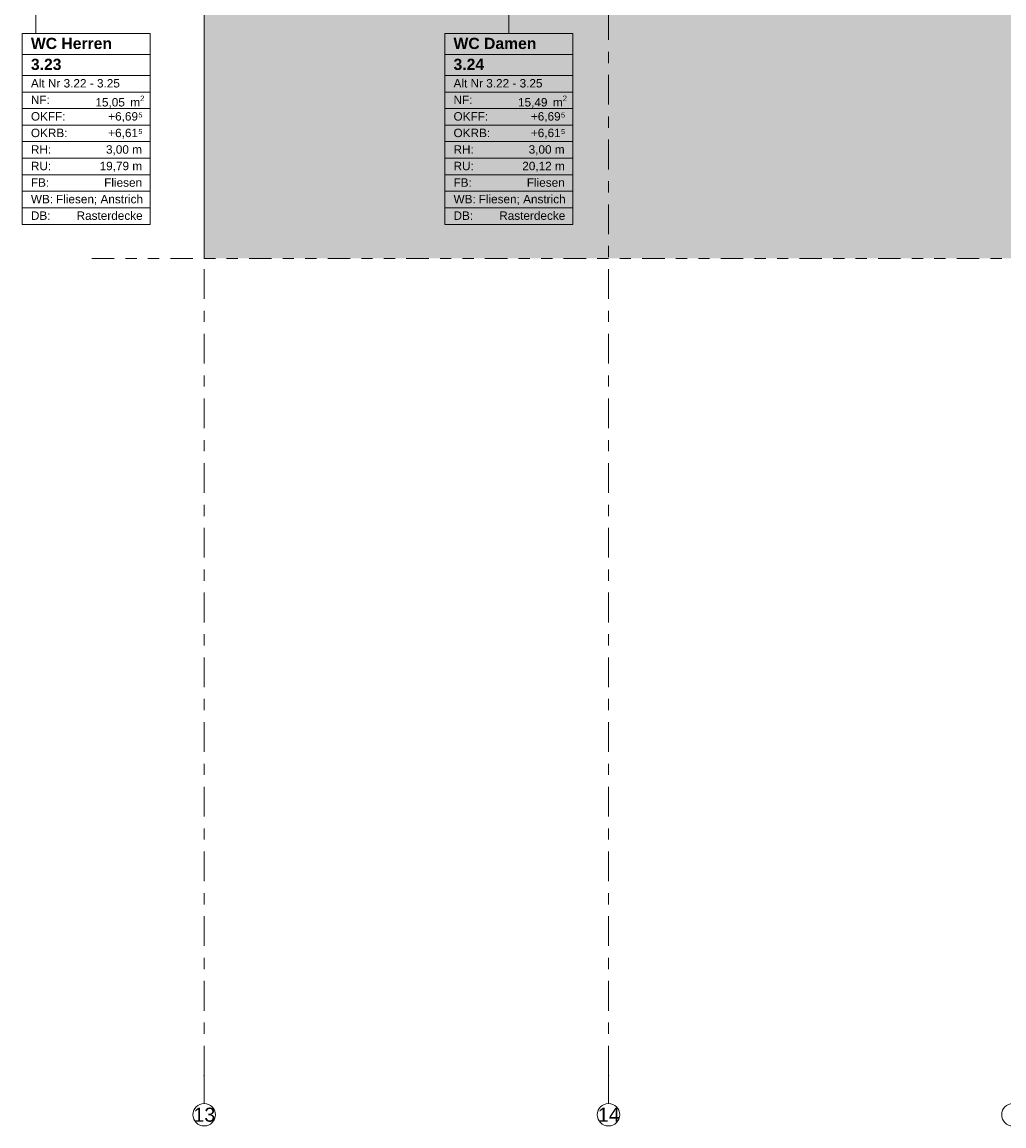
# Model space of a CAD drawing. Header units: metres. Extents: x -3.6 to 84.5, y -11 to 16.8.
# Tile 182 of 256: x 42.1 to 50.9, y -11 to -1.2. Entities that reach past the tile are written whole.
import ezdxf

# ---------------------------------------------------------------- set-up
doc = ezdxf.new("R2010")
doc.units = ezdxf.units.M
doc.header["$MEASUREMENT"] = 0
doc.linetypes.add('+Baulinie', pattern=[0.37, 0.2, -0.05, 0.01, -0.05, 0.01, -0.05])
doc.linetypes.add('Strichlinie doppelt', pattern=[0.546806, 0.264583, -0.105833, 0.070556, -0.105833])
for name, color, linetype in [('301 - Elemente.Linie', 7, 'Continuous'), ('302 - Elemente.Schraffur', 7, 'Continuous'), ('451 - Universal.Achsen Raster', 7, 'Continuous'), ('Neubau_401 - Zone.Raum_ Raumbegrenzung_ Whg.', 7, 'Continuous')]:
    doc.layers.add(name, color=color, linetype=linetype)
doc.styles.add('ERSTELLTER_STIL_1', font='txt')
doc.styles.add('ERSTELLTER_STIL_2', font='txt')

msp = doc.modelspace()

# ---------------------------------------------------------------- hatches: boundary and pattern name
at = {"layer": '302 - Elemente.Schraffur', "linetype": 'Continuous', "lineweight": 0, "true_color": 0x191919}
msp.add_hatch(color=250, dxfattribs=at).paths.add_polyline_path([(43.73, -3.31), (55.22, -3.31), (55.22, -0.155), (43.73, -0.155)])

# ---------------------------------------------------------------- linework, layer by layer
at = {"layer": '301 - Elemente.Linie', "color": 7, "linetype": '+Baulinie', "lineweight": 9}
msp.add_line((42.73, -3.31), (63.565, -3.31), dxfattribs=at)
at = {"layer": '301 - Elemente.Linie', "color": 7, "linetype": 'Continuous', "lineweight": 18, "flags": 128}
msp.add_lwpolyline([(43.73, -0.155), (43.73, -3.31)], dxfattribs=at)
at = {"layer": '451 - Universal.Achsen Raster', "color": 160, "linetype": 'Strichlinie doppelt', "lineweight": 9, "true_color": 0x3232ff}
for p, q in [((43.73, -10.585), (43.73, 16.355)), ((47.33, -10.585), (47.33, 16.355)), ((43.73, -10.585), (43.73, -10.835)), ((47.33, -10.585), (47.33, -10.835))]:
    msp.add_line(p, q, dxfattribs=at)
at = {"layer": '451 - Universal.Achsen Raster', "color": 160, "linetype": 'Continuous', "lineweight": 9, "true_color": 0x3232ff}
for centre in [(43.73, -10.935), (47.33, -10.935), (50.93, -10.935)]:
    msp.add_circle(centre, 0.1, dxfattribs=at)
at = {"layer": '451 - Universal.Achsen Raster', "color": 160, "linetype": 'Strichlinie doppelt', "lineweight": 9, "true_color": 0x3232ff}
for p in [(43.73, -10.585), (43.73, -10.585), (47.33, -10.585), (47.33, -10.585)]:
    msp.add_point(p, dxfattribs=at)
at = {"layer": 'Neubau_401 - Zone.Raum_ Raumbegrenzung_ Whg.', "color": 1, "linetype": 'Continuous', "lineweight": 9}
for p, q in [((42.2309, -1.3085), (42.2309, 1.278)), ((46.4419, -1.3085), (46.4419, 1.278)), ((43.2494, -1.3085), (42.1096, -1.3085)), ((42.1096, -1.3085), (42.1096, -3.0076)), ((42.1096, -1.3085), (43.2494, -1.3085)), ((42.1096, -1.4951), (42.1096, -1.3085)), ((43.2494, -3.0076), (43.2494, -1.3085)), ((43.2494, -1.3085), (43.2494, -1.4951)), ((47.0117, -1.3085), (45.872, -1.3085)), ((45.872, -1.3085), (45.872, -3.0076)), ((45.872, -1.3085), (47.0117, -1.3085)), ((45.872, -1.4951), (45.872, -1.3085)), ((47.0117, -3.0076), (47.0117, -1.3085)), ((47.0117, -1.3085), (47.0117, -1.4951)), ((43.2494, -1.4951), (42.1096, -1.4951)), ((42.1096, -1.4951), (43.2494, -1.4951)), ((42.1096, -1.6817), (42.1096, -1.4951)), ((43.2494, -1.4951), (43.2494, -1.6817)), ((47.0117, -1.4951), (45.872, -1.4951)), ((45.872, -1.4951), (47.0117, -1.4951)), ((45.872, -1.6817), (45.872, -1.4951)), ((47.0117, -1.4951), (47.0117, -1.6817)), ((43.2494, -1.6817), (42.1096, -1.6817)), ((42.1096, -1.6817), (43.2494, -1.6817)), ((42.1096, -1.8291), (42.1096, -1.6817)), ((43.2494, -1.6817), (43.2494, -1.8291)), ((47.0117, -1.6817), (45.872, -1.6817)), ((45.872, -1.6817), (47.0117, -1.6817)), ((45.872, -1.8291), (45.872, -1.6817)), ((47.0117, -1.6817), (47.0117, -1.8291)), ((43.2494, -1.8291), (42.1096, -1.8291)), ((42.1096, -1.8291), (43.2494, -1.8291)), ((42.1096, -1.9764), (42.1096, -1.8291)), ((43.2494, -1.8291), (43.2494, -1.9764)), ((47.0117, -1.8291), (45.872, -1.8291)), ((45.872, -1.8291), (47.0117, -1.8291)), ((45.872, -1.9764), (45.872, -1.8291)), ((47.0117, -1.8291), (47.0117, -1.9764)), ((43.2494, -1.9764), (42.1096, -1.9764)), ((42.1096, -1.9764), (43.2494, -1.9764)), ((42.1096, -2.1237), (42.1096, -1.9764)), ((43.2494, -1.9764), (43.2494, -2.1237)), ((47.0117, -1.9764), (45.872, -1.9764)), ((45.872, -1.9764), (47.0117, -1.9764)), ((45.872, -2.1237), (45.872, -1.9764)), ((47.0117, -1.9764), (47.0117, -2.1237)), ((43.2494, -2.1237), (42.1096, -2.1237)), ((42.1096, -2.1237), (43.2494, -2.1237)), ((42.1096, -2.271), (42.1096, -2.1237)), ((43.2494, -2.1237), (43.2494, -2.271)), ((47.0117, -2.1237), (45.872, -2.1237)), ((45.872, -2.1237), (47.0117, -2.1237)), ((45.872, -2.271), (45.872, -2.1237)), ((47.0117, -2.1237), (47.0117, -2.271)), ((43.2494, -2.271), (42.1096, -2.271)), ((42.1096, -2.271), (43.2494, -2.271)), ((42.1096, -2.4183), (42.1096, -2.271)), ((43.2494, -2.271), (43.2494, -2.4183)), ((47.0117, -2.271), (45.872, -2.271)), ((45.872, -2.271), (47.0117, -2.271)), ((45.872, -2.4183), (45.872, -2.271)), ((47.0117, -2.271), (47.0117, -2.4183)), ((43.2494, -2.4183), (42.1096, -2.4183)), ((42.1096, -2.4183), (43.2494, -2.4183)), ((42.1096, -2.5657), (42.1096, -2.4183)), ((43.2494, -2.4183), (43.2494, -2.5657)), ((47.0117, -2.4183), (45.872, -2.4183)), ((45.872, -2.4183), (47.0117, -2.4183)), ((45.872, -2.5657), (45.872, -2.4183)), ((47.0117, -2.4183), (47.0117, -2.5657)), ((43.2494, -2.5657), (42.1096, -2.5657)), ((42.1096, -2.5657), (43.2494, -2.5657)), ((42.1096, -2.713), (42.1096, -2.5657)), ((43.2494, -2.5657), (43.2494, -2.713)), ((47.0117, -2.5657), (45.872, -2.5657)), ((45.872, -2.5657), (47.0117, -2.5657)), ((45.872, -2.713), (45.872, -2.5657)), ((47.0117, -2.5657), (47.0117, -2.713)), ((43.2494, -2.713), (42.1096, -2.713)), ((42.1096, -2.713), (43.2494, -2.713)), ((42.1096, -2.8603), (42.1096, -2.713)), ((43.2494, -2.713), (43.2494, -2.8603)), ((47.0117, -2.713), (45.872, -2.713)), ((45.872, -2.713), (47.0117, -2.713)), ((45.872, -2.8603), (45.872, -2.713)), ((47.0117, -2.713), (47.0117, -2.8603)), ((43.2494, -2.8603), (42.1096, -2.8603)), ((42.1096, -2.8603), (43.2494, -2.8603)), ((42.1096, -3.0076), (42.1096, -2.8603)), ((43.2494, -2.8603), (43.2494, -3.0076)), ((47.0117, -2.8603), (45.872, -2.8603)), ((45.872, -2.8603), (47.0117, -2.8603)), ((45.872, -3.0076), (45.872, -2.8603)), ((47.0117, -2.8603), (47.0117, -3.0076)), ((42.1096, -3.0076), (43.2494, -3.0076)), ((43.2494, -3.0076), (42.1096, -3.0076)), ((45.872, -3.0076), (47.0117, -3.0076)), ((47.0117, -3.0076), (45.872, -3.0076))]:
    msp.add_line(p, q, dxfattribs=at)

# ---------------------------------------------------------------- texts
at = {"layer": '451 - Universal.Achsen Raster', "color": 160, "lineweight": 9, "true_color": 0x3232ff, "char_height": 0.125, "attachment_point": 1, "style": 'ERSTELLTER_STIL_2'}
for s, insert in [('\\A1;{\\pql;\\pt0;\\fArial|b0|i0|c0|p38;13}', (43.6351, -10.8725)), ('\\A1;{\\pql;\\pt0;\\fArial|b0|i0|c0|p38;14}', (47.2351, -10.8725))]:
    msp.add_mtext(s, dxfattribs=dict(at, insert=insert))
at = {"layer": 'Neubau_401 - Zone.Raum_ Raumbegrenzung_ Whg.', "color": 7, "lineweight": 9, "attachment_point": 1}
for s, insert, char_height, style in [('\\A1;{\\pqj;\\pt0;\\fArial|b1|i0|c0|p38;WC Herren}', (42.1882, -1.3461), 0.1, 'ERSTELLTER_STIL_1'), ('\\A1;{\\pqj;\\pt0;\\fArial|b1|i0|c0|p38;}', (43.1708, -1.3233), 0.1, 'ERSTELLTER_STIL_1'), ('\\A1;{\\pqj;\\pt0;\\fArial|b1|i0|c0|p38;WC Damen}', (45.9505, -1.3461), 0.1, 'ERSTELLTER_STIL_1'), ('\\A1;{\\pqj;\\pt0;\\fArial|b1|i0|c0|p38;}', (46.9332, -1.3233), 0.1, 'ERSTELLTER_STIL_1'), ('\\A1;{\\pql;\\pt0;\\fArial|b1|i0|c0|p38;3.23}', (42.1882, -1.5327), 0.1, 'ERSTELLTER_STIL_1'), ('\\A1;{\\pqj;\\pt0;\\fArial|b1|i0|c0|p38;}', (43.1708, -1.5099), 0.1, 'ERSTELLTER_STIL_1'), ('\\A1;{\\pql;\\pt0;\\fArial|b1|i0|c0|p38;3.24}', (45.9505, -1.5327), 0.1, 'ERSTELLTER_STIL_1'), ('\\A1;{\\pqj;\\pt0;\\fArial|b1|i0|c0|p38;}', (46.9332, -1.5099), 0.1, 'ERSTELLTER_STIL_1'), ('\\A1;{\\pqj;\\pt0;\\fArial|b0|i0|c0|p38;Alt Nr 3.22 - 3.25}', (42.1882, -1.7136), 0.075, 'ERSTELLTER_STIL_2'), ('\\A1;{\\pqj;\\pt0;\\fArial|b0|i0|c0|p38;}', (43.1708, -1.6965), 0.075, 'ERSTELLTER_STIL_2'), ('\\A1;{\\pqj;\\pt0;\\fArial|b0|i0|c0|p38;Alt Nr 3.22 - 3.25}', (45.9505, -1.7136), 0.075, 'ERSTELLTER_STIL_2'), ('\\A1;{\\pqj;\\pt0;\\fArial|b0|i0|c0|p38;}', (46.9332, -1.6965), 0.075, 'ERSTELLTER_STIL_2'), ('\\A1;{\\pqj;\\pt0;\\fArial|b0|i0|c0|p38;NF: }', (42.1882, -1.8609), 0.075, 'ERSTELLTER_STIL_2'), ('\\A1;{\\pqj;\\pt0;\\fArial|b0|i0|c0|p38;NF: }', (45.9505, -1.8609), 0.075, 'ERSTELLTER_STIL_2'), ('\\A1;{\\pql;\\pt0,0.05;\\fArial|b0|i0|c0|p38;15,05\\fArial|b0|i0|c0|p38;\\A1{\\H.66x;\\S^  ;}\\fArial|b0|i0|c0|p38; m\\fArial|b0|i0|c0|p38;\\A1{\\H.66x;\\S2^  ;}}', (42.7623, -1.8609), 0.075, 'ERSTELLTER_STIL_2'), ('\\A1;{\\pql;\\pt0,0.05;\\fArial|b0|i0|c0|p38;15,49\\fArial|b0|i0|c0|p38;\\A1{\\H.66x;\\S^  ;}\\fArial|b0|i0|c0|p38; m\\fArial|b0|i0|c0|p38;\\A1{\\H.66x;\\S2^  ;}}', (46.5246, -1.8609), 0.075, 'ERSTELLTER_STIL_2'), ('\\A1;{\\pqj;\\pt0;\\fArial|b0|i0|c0|p38;OKFF: }', (42.1882, -2.0083), 0.075, 'ERSTELLTER_STIL_2'), ('\\A1;{\\pqj;\\pt0;\\fArial|b0|i0|c0|p38;+6,69⁵}', (42.8766, -2.0083), 0.075, 'ERSTELLTER_STIL_2'), ('\\A1;{\\pqj;\\pt0;\\fArial|b0|i0|c0|p38;OKFF: }', (45.9505, -2.0083), 0.075, 'ERSTELLTER_STIL_2'), ('\\A1;{\\pqj;\\pt0;\\fArial|b0|i0|c0|p38;+6,69⁵}', (46.639, -2.0083), 0.075, 'ERSTELLTER_STIL_2'), ('\\A1;{\\pqj;\\pt0;\\fArial|b0|i0|c0|p38;OKRB: }', (42.1882, -2.1556), 0.075, 'ERSTELLTER_STIL_2'), ('\\A1;{\\pqj;\\pt0;\\fArial|b0|i0|c0|p38;+6,61⁵}', (42.8766, -2.1556), 0.075, 'ERSTELLTER_STIL_2'), ('\\A1;{\\pqj;\\pt0;\\fArial|b0|i0|c0|p38;OKRB: }', (45.9505, -2.1556), 0.075, 'ERSTELLTER_STIL_2'), ('\\A1;{\\pqj;\\pt0;\\fArial|b0|i0|c0|p38;+6,61⁵}', (46.639, -2.1556), 0.075, 'ERSTELLTER_STIL_2'), ('\\A1;{\\pqj;\\pt0;\\fArial|b0|i0|c0|p38;RH: }', (42.1882, -2.3029), 0.075, 'ERSTELLTER_STIL_2'), ('\\A1;{\\pqj;\\pt0;\\fArial|b0|i0|c0|p38;3,00 m}', (42.8567, -2.3029), 0.075, 'ERSTELLTER_STIL_2'), ('\\A1;{\\pqj;\\pt0;\\fArial|b0|i0|c0|p38;RH: }', (45.9505, -2.3029), 0.075, 'ERSTELLTER_STIL_2'), ('\\A1;{\\pqj;\\pt0;\\fArial|b0|i0|c0|p38;3,00 m}', (46.6191, -2.3029), 0.075, 'ERSTELLTER_STIL_2'), ('\\A1;{\\pqj;\\pt0;\\fArial|b0|i0|c0|p38;RU: }', (42.1882, -2.4502), 0.075, 'ERSTELLTER_STIL_2'), ('\\A1;{\\pqj;\\pt0;\\fArial|b0|i0|c0|p38;19,79 m}', (42.7998, -2.4502), 0.075, 'ERSTELLTER_STIL_2'), ('\\A1;{\\pqj;\\pt0;\\fArial|b0|i0|c0|p38;RU: }', (45.9505, -2.4502), 0.075, 'ERSTELLTER_STIL_2'), ('\\A1;{\\pqj;\\pt0;\\fArial|b0|i0|c0|p38;20,12 m}', (46.5622, -2.4502), 0.075, 'ERSTELLTER_STIL_2'), ('\\A1;{\\pqj;\\pt0;\\fArial|b0|i0|c0|p38;FB: }', (42.1882, -2.5975), 0.075, 'ERSTELLTER_STIL_2'), ('\\A1;{\\pqj;\\pt0;\\fArial|b0|i0|c0|p38;Fliesen}', (42.8403, -2.5975), 0.075, 'ERSTELLTER_STIL_2'), ('\\A1;{\\pqj;\\pt0;\\fArial|b0|i0|c0|p38;FB: }', (45.9505, -2.5975), 0.075, 'ERSTELLTER_STIL_2'), ('\\A1;{\\pqj;\\pt0;\\fArial|b0|i0|c0|p38;Fliesen}', (46.6027, -2.5975), 0.075, 'ERSTELLTER_STIL_2'), ('\\A1;{\\pqj;\\pt0;\\fArial|b0|i0|c0|p38;WB: }', (42.1882, -2.7449), 0.075, 'ERSTELLTER_STIL_2'), ('\\A1;{\\pqj;\\pt0;\\fArial|b0|i0|c0|p38;Fliesen; Anstrich}', (42.4117, -2.7449), 0.075, 'ERSTELLTER_STIL_2'), ('\\A1;{\\pqj;\\pt0;\\fArial|b0|i0|c0|p38;WB: }', (45.9505, -2.7449), 0.075, 'ERSTELLTER_STIL_2'), ('\\A1;{\\pqj;\\pt0;\\fArial|b0|i0|c0|p38;Fliesen; Anstrich}', (46.1741, -2.7449), 0.075, 'ERSTELLTER_STIL_2'), ('\\A1;{\\pqj;\\pt0;\\fArial|b0|i0|c0|p38;DB: }', (42.1882, -2.8922), 0.075, 'ERSTELLTER_STIL_2'), ('\\A1;{\\pqj;\\pt0;\\fArial|b0|i0|c0|p38;Rasterdecke}', (42.5948, -2.8922), 0.075, 'ERSTELLTER_STIL_2'), ('\\A1;{\\pqj;\\pt0;\\fArial|b0|i0|c0|p38;DB: }', (45.9505, -2.8922), 0.075, 'ERSTELLTER_STIL_2'), ('\\A1;{\\pqj;\\pt0;\\fArial|b0|i0|c0|p38;Rasterdecke}', (46.3572, -2.8922), 0.075, 'ERSTELLTER_STIL_2')]:
    msp.add_mtext(s, dxfattribs=dict(at, insert=insert, char_height=char_height, style=style))

doc.saveas('drawing.dxf')
